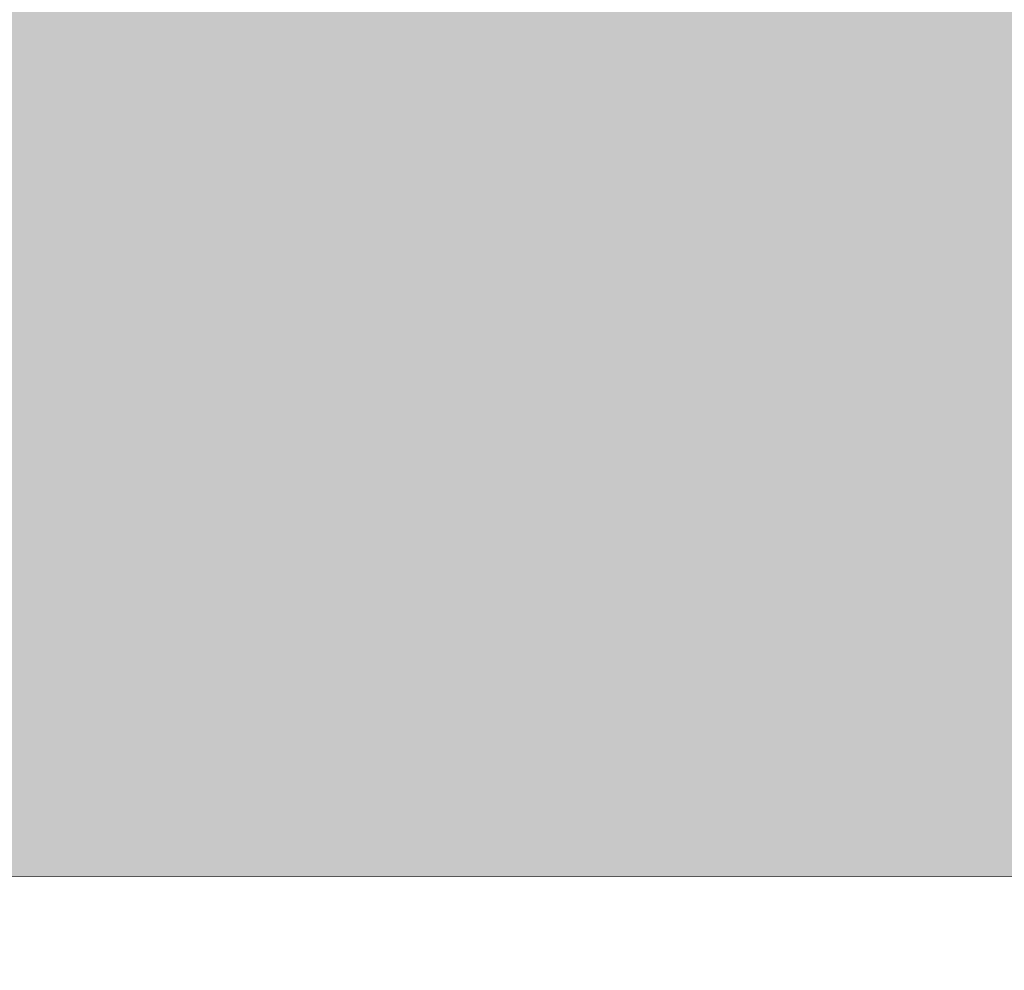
# Model space of a CAD drawing. Header units: metres. Extents: x 82 to 222, y -4 to 154.
# Tile 112 of 214: x 101.43052 to 101.43175, y 102.4282 to 102.42939. Entities that reach past the tile are written whole.
import ezdxf

# ---------------------------------------------------------------- set-up
doc = ezdxf.new("R2010")
doc.units = ezdxf.units.M
doc.layers.add('A-WALL', color=7, linetype='Continuous', lineweight=5)
doc.layers.add('A-WALL-PATT', color=7, linetype='Continuous', true_color=0x2a2a2a)

msp = doc.modelspace()

# ---------------------------------------------------------------- hatches: boundary and pattern name
at = {"layer": 'A-WALL-PATT'}
h = msp.add_hatch(color=256, dxfattribs=at)
h.paths.add_polyline_path([(100.9326287, 102.4281958), (101.6815753, 102.4283726), (101.6814927, 102.7783726), (100.9326287, 102.7781958), (100.9326287, 102.7181958), (100.9358237, 102.7183058), (100.9358237, 102.6181922), (100.9326287, 102.6181922), (100.9326287, 102.4283726)])
h.paths.add_polyline_path([(102.9812712, 102.4286795), (104.4811434, 102.4290336), (104.4810608, 102.7790336), (102.9811885, 102.7786795)])
h.paths.add_polyline_path([(105.7808393, 102.4293405), (107.2815752, 102.4296949), (107.2814925, 102.7796948), (105.7807566, 102.7793405), (105.7808393, 102.4296949)])
h.paths.add_polyline_path([(108.581271, 102.4300017), (110.0815751, 102.430356), (110.0814924, 102.780356), (108.5811884, 102.7800017), (108.581271, 102.430356)])
h.paths.add_polyline_path([(111.381271, 102.4306629), (112.881575, 102.4310171), (112.8814924, 102.7810171), (111.3811883, 102.7806629)])
h.paths.add_polyline_path([(114.1812709, 102.431324), (116.6812773, 102.4319143), (116.6811947, 102.7819143), (114.1811882, 102.781324)])
h.paths.add_polyline_path([(120.781193, 102.4328824), (123.5812706, 102.4335435), (123.581188, 102.7835435), (120.7811104, 102.7828823)])
h.paths.add_polyline_path([(127.6812705, 102.4345116), (130.4812704, 102.4351727), (130.4811878, 102.7851727), (127.6811879, 102.7845116)])
h.paths.add_polyline_path([(134.5812703, 102.4361408), (136.8815743, 102.4366839), (136.8814917, 102.7866839), (134.5811877, 102.7861408)])
h.paths.add_polyline_path([(138.1812702, 102.4369908), (139.6815743, 102.4373451), (139.6814916, 102.7873451), (138.1811876, 102.7869908), (138.1812701, 102.4373451)])
h.paths.add_polyline_path([(140.9812701, 102.437652), (142.4815742, 102.4380062), (142.4814915, 102.7880062), (140.9811875, 102.7876519)])
h.paths.add_polyline_path([(143.7812701, 102.4383131), (145.2815741, 102.4386673), (145.2814915, 102.7886673), (143.7811874, 102.7883131)])
h.paths.add_polyline_path([(146.58127, 102.4389742), (148.0730521, 102.4393264), (148.0729695, 102.7893264), (146.5811873, 102.7889742), (146.5812699, 102.4393264)])
h.paths.add_polyline_path([(149.372748, 102.4396333), (149.7812699, 102.4397298), (149.7811872, 102.7897298), (149.3726653, 102.7896333), (149.372748, 102.4397298)])

# ---------------------------------------------------------------- linework, layer by layer
at = {"layer": 'A-WALL', "lineweight": 20}
msp.add_line((101.6815753, 102.4283726), (100.9326287, 102.4281958), dxfattribs=at)

doc.saveas('drawing.dxf')
